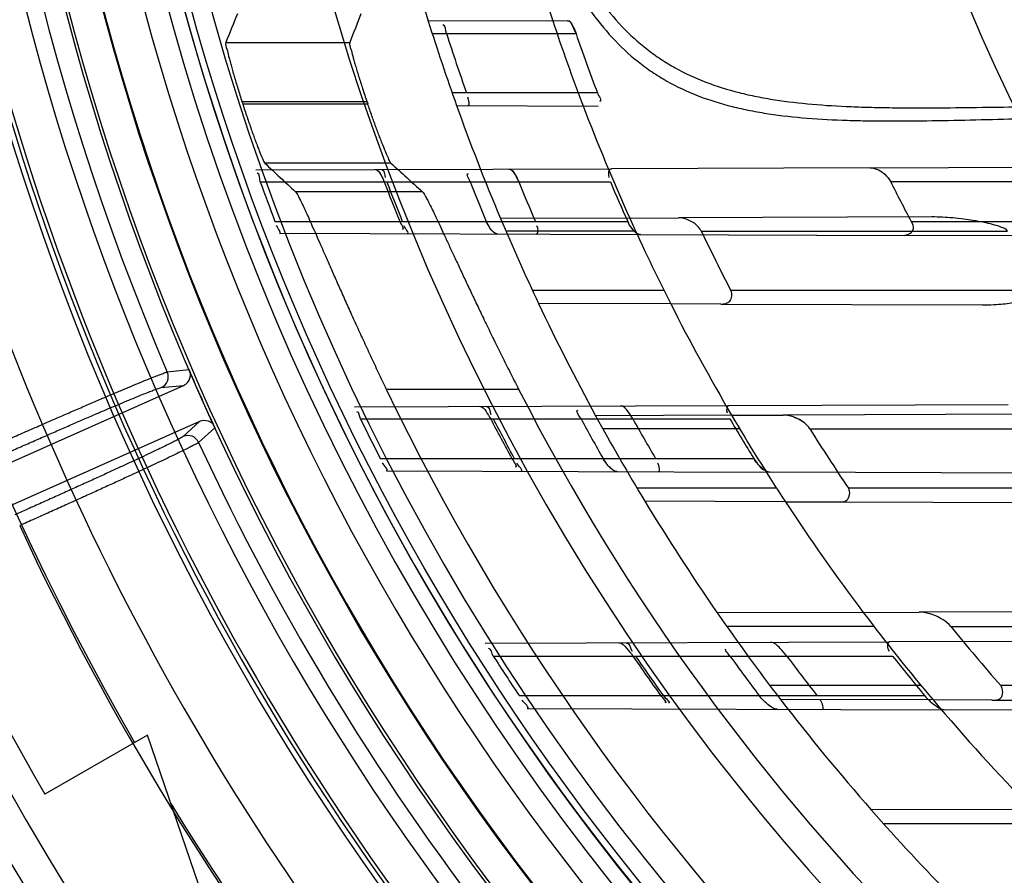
# Model space of a CAD drawing. Header units: millimetres. Extents: x 0 to 297, y 0 to 210.
# Tile 67 of 256: x 145.399 to 145.573, y 92.932 to 93.084. Entities that reach past the tile are written whole.
import ezdxf

# ---------------------------------------------------------------- set-up
doc = ezdxf.new("R2010")
doc.units = ezdxf.units.MM
doc.header["$LTSCALE"] = 16.335
doc.layers.get('0').update_dxf_attribs({"linetype": 'CONTINUOUS'})
for name, color, linetype in [('01_GLOBAL', 7, 'CONTINUOUS'), ('INTFCLR_144815', 7, 'CONTINUOUS'), ('INTFCLR_72935', 7, 'CONTINUOUS')]:
    doc.layers.add(name, color=color, linetype=linetype)

msp = doc.modelspace()

# ---------------------------------------------------------------- linework, layer by layer
at = {"color": 7, "linetype": 'Continuous'}
msp.add_circle((146.8548034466, 92.13446435), 2.66, dxfattribs=at)
at = {"color": 9, "linetype": 'Continuous'}
msp.add_arc((146.8548034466, 92.13446435), 2.6259090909, 92.9674534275, 177.0325465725, dxfattribs=at)
at = {"layer": '01_GLOBAL', "color": 7, "linetype": 'Continuous'}
msp.add_circle((146.8548034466, 92.13446435), 2.695, dxfattribs=at)
at = {"layer": 'INTFCLR_144815', "color": 9, "linetype": 'Continuous'}
for p, q in [((145.4351905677, 93.07984444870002), (145.4571412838, 93.07984444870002)), ((145.4601905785, 93.06935883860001), (145.4380549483, 93.06935883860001)), ((145.438183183, 93.06896127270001), (145.4603262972, 93.06896127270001)), ((145.464446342, 93.0584756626), (145.4420920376, 93.0584756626)), ((145.470015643, 93.05339832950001), (145.4475250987, 93.05339832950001)), ((145.4286793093, 93.02183159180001), (145.4248314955, 93.0214557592)), ((145.4237570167, 93.0187136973), (145.4276865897, 93.01909217)), ((145.4635950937, 93.0184462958), (145.487040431, 93.0184462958)), ((145.4305337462, 93.0126973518), (145.4276230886, 93.0100303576)), ((145.4303797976, 93.0089940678), (145.4332337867, 93.01160206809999))]:
    msp.add_line(p, q, dxfattribs=at)
at = {"layer": 'INTFCLR_144815', "color": 6, "linetype": 'Continuous'}
for p, q in [((145.4289258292, 93.02119250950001), (145.4286793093, 93.02183159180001)), ((145.3396989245, 92.9799175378), (145.4276865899, 93.01909216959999)), ((145.4305337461, 93.0126973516), (145.3425325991, 92.9735167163)), ((145.4329238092, 93.01221287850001), (145.4332337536, 93.01160203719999)), ((145.4213174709, 92.9571600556), (145.4031309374, 92.94666005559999)), ((145.4559151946, 92.8558915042), (145.4213174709, 92.9571600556))]:
    msp.add_line(p, q, dxfattribs=at)
for radius in [0.4466793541, 0.4256665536]:
    msp.add_circle((145.8396077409, 93.1986600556), radius, dxfattribs=at)
for centre, radius, start, end in [((145.8396077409, 93.1986600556), 0.6157754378, 313.9937911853, 154.5150993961), ((145.8396077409, 93.1986600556), 0.5947754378, 312.9543589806, 154.5144414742), ((145.8396077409, 93.1986600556), 0.5751005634, 108.7136429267, 257.7559644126), ((145.8396077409, 93.1986600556), 0.4627266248, 45.0000000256, 314.9999999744), ((145.8396077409, 93.1986600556), 0.4618985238, 44.999999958, 315.000000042), ((145.8396077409, 93.1986600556), 0.461229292, 44.99999997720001, 315.0000000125), ((145.8396077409, 93.1986600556), 0.4472794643, 47.86578076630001, 312.1342192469), ((145.8396077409, 93.1986600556), 0.4408857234, 45.72777364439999, 314.2722263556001), ((145.8396077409, 93.1986600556), 0.4268887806, 45.6663486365, 314.3336513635), ((145.8396077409, 93.1986600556), 0.504, 180, 209.9999999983), ((145.8396077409, 93.1986600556), 0.427, 190.6326298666, 247.7397281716), ((145.8396077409, 93.1986600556), 0.4218571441, 197.8487159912, 197.9054519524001), ((145.8396077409, 93.1986600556), 0.4008443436, 198.8185484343, 198.8785955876), ((145.4228993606, 93.0206311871), 0.002100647, 294.098046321, 23.1112071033), ((145.8396077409, 93.1986600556), 0.4473594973, 203.2829108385, 204.7170891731), ((145.8396077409, 93.1986600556), 0.4169682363, 205.6072723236, 244.3927276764), ((145.8396077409, 93.1986600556), 0.3959554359, 207.0737153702, 242.9262846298), ((145.4284741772, 93.0081099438), 0.002100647, 24.8892238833, 113.9019535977), ((145.8399207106, 93.1980122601), 0.54782, 204.5122890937, 218.3386713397), ((145.8396077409, 93.1986600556), 0.5947754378, 205.4855585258, 293.0456409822), ((145.8396077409, 93.1986600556), 0.6157754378, 205.4849006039, 292.0062088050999)]:
    msp.add_arc(centre, radius, start, end, dxfattribs=at)
at = {"layer": 'INTFCLR_144815', "color": 9, "linetype": 'Continuous'}
for centre, radius, start, end in [((145.8396077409, 93.1986600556), 0.5712784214, 125.9035433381, 247.5002459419), ((145.8396077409, 93.1986600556), 0.4540564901, 52.5411294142, 307.4588705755), ((145.8396077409, 93.1986600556), 0.44073522, 45.7280221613, 314.2719778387), ((145.8396077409, 93.1986600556), 0.4337362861, 45.73034182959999, 314.2696581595), ((145.8396076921, 93.1986600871), 0.5153551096, 125.9035433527, 247.5002459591), ((145.8396077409, 93.1986600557), 0.4856448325, 128.484146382, 209.9999999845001), ((145.8396077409, 93.1986600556), 0.4297215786, 128.4841463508, 246.0405071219), ((145.8396077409, 93.1986600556), 0.4510440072, 159.8664381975, 203.1335617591), ((145.839607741, 93.1986600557), 0.47504355, 198.4596803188, 225.5403197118), ((145.8396077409, 93.1986600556), 0.4510440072, 204.8664382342, 218.1335617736), ((145.8396077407, 93.19866005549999), 0.4859960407, 204.8720266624, 218.1279733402), ((145.8399207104, 93.19801226), 0.5091034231, 204.7515083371, 218.0887233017), ((145.8399207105, 93.19801226), 0.5440554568, 204.6484090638, 218.201512), ((145.8396077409, 93.1986600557), 0.5830188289, 203.8266800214, 313.0809380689), ((145.8396077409, 93.1986600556), 0.590019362, 203.8278898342, 312.5732768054), ((145.8396077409, 93.1986600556), 0.6110177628, 203.8266800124, 319.1799903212), ((145.8396077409, 93.1986600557), 0.4856448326, 211.4870912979, 246.040507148)]:
    msp.add_arc(centre, radius, start, end, dxfattribs=at)
at = {"layer": 'INTFCLR_144815', "color": 6, "linetype": 'Continuous'}
for centre, major_axis, ratio, start_param, end_param in [((145.8396077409, 92.7883947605), (0, 0.6157107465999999), 0.7456587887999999, 1.0683155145, 1.0777008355), ((145.8396077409, 92.8135768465), (0, 0.5779184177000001), 0.7456587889, 1.0820479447, 1.0919724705), ((145.8396077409, 93.8157467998), (0, 0.9261006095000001), 0.7456587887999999, -3.7549873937, -3.7453978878), ((145.8396077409, 93.7905647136), (0, 0.8883082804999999), 0.7456587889, -3.7437095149, -3.7335425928)]:
    msp.add_ellipse(centre, major_axis=major_axis, ratio=ratio, start_param=start_param, end_param=end_param, dxfattribs=at)
for points, knots in [([(145.4351905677, 93.07984444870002), (145.4350443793, 93.07947961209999), (145.4354635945, 93.07863125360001), (145.4356241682, 93.0775986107), (145.4358913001, 93.0766416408), (145.4361190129, 93.0757888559), (145.4363825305, 93.0748539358), (145.436672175, 93.0738489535), (145.4369880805, 93.0727830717), (145.43732616, 93.0716698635), (145.4376830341, 93.07052256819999), (145.4379293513, 93.0697488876), (145.4380549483, 93.06935883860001)], [0, 0, 0, 0, 0.1083767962, 0.2256673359, 0.2985305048, 0.3802482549, 0.4695846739, 0.5662031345, 0.6686933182, 0.7761135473, 0.8870082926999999, 1, 1, 1, 1]), ([(145.4571412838, 93.07984444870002), (145.4569995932, 93.0794784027), (145.4574339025, 93.0786360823), (145.4576099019, 93.07760607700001), (145.457892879, 93.0766516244), (145.4581349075, 93.0757998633), (145.4584146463, 93.0748652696), (145.4587221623, 93.0738598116), (145.45905758, 93.07279247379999), (145.4594165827, 93.0716769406), (145.4597956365, 93.0705263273), (145.4600571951, 93.0697502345), (145.4601905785, 93.06935883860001)], [0, 0, 0, 0, 0.1077339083, 0.224574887, 0.2972630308, 0.378856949, 0.4681510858, 0.564855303, 0.667495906, 0.775213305, 0.8865056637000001, 1, 1, 1, 1]), ([(145.438183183, 93.06896127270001), (145.4383083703, 93.0685738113), (145.4385601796, 93.06780310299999), (145.4389421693, 93.0666594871), (145.4393230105, 93.0655440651), (145.4396973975, 93.0644715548), (145.4400594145, 93.06345720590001), (145.4404044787, 93.06251321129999), (145.4407263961, 93.0616512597), (145.4410240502, 93.06088321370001), (145.4413434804, 93.06005407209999), (145.441709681, 93.059284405), (145.4419049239, 93.05865231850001), (145.4420920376, 93.0584756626)], [0, 0, 0, 0, 0.1090621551, 0.2171675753, 0.3229458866, 0.4247539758, 0.5214335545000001, 0.6114092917, 0.6939831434, 0.7677976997, 0.8322738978, 0.9310752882, 1, 1, 1, 1]), ([(145.464446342, 93.0584756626), (145.4642635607, 93.0586441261), (145.4640619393, 93.0592423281), (145.4635875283, 93.0602057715), (145.4631696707, 93.0612677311), (145.4627612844, 93.0622875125), (145.4624183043, 93.06317095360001), (145.462072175, 93.06408357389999), (145.4617383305, 93.0649831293), (145.461404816, 93.06589352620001), (145.4610535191, 93.0668725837), (145.4606883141, 93.06791044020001), (145.4604426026, 93.06862115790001), (145.4603262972, 93.06896127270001)], [0, 0, 0, 0, 0.0661323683, 0.1594392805, 0.2899398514, 0.3679395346, 0.4520198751, 0.5419855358, 0.6276363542, 0.7072865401, 0.7999357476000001, 0.9043691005, 1, 1, 1, 1]), ([(145.4475250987, 93.05339832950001), (145.4477285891, 93.05321009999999), (145.4479652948, 93.0527237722), (145.4483636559, 93.0519881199), (145.4487758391, 93.05112512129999), (145.4492694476, 93.05006919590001), (145.4498363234, 93.0488179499), (145.4504792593, 93.04737717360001), (145.4511973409, 93.04575097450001), (145.4519895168, 93.0439482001), (145.4528566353, 93.0419722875), (145.4537952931, 93.039838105), (145.4548064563, 93.03754941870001), (145.4558863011, 93.0351218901), (145.4570335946, 93.0325647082), (145.4582445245, 93.0298926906), (145.4595124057, 93.0271262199), (145.4608327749, 93.02427980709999), (145.462196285, 93.0213778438), (145.4631250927, 93.019426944), (145.4635950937, 93.0184462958)], [0, 0, 0, 0, 0.021609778, 0.0408396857, 0.0657121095, 0.0959719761, 0.1317760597, 0.1727746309, 0.218975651, 0.2703579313, 0.326286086, 0.3871934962, 0.4521156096, 0.521345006, 0.5943173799, 0.6706125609, 0.7500421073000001, 0.8315558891, 0.9152237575, 1, 1, 1, 1]), ([(145.470015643, 93.05339832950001), (145.470222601, 93.0532117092), (145.4704698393, 93.05272881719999), (145.4708835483, 93.05199758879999), (145.4713137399, 93.05114041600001), (145.4718294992, 93.050091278), (145.4724231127, 93.0488476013), (145.4730974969, 93.0474148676), (145.4738523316, 93.04579596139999), (145.4746861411, 93.04400067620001), (145.4756005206, 93.0420310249), (145.4765920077, 93.0399017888), (145.4776622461, 93.0376156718), (145.4788076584, 93.03518751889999), (145.4800266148, 93.03262759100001), (145.4813160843, 93.02994886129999), (145.4826684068, 93.0271732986), (145.4840798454, 93.0243136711), (145.4855399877, 93.0213956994), (145.4865360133, 93.01943313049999), (145.487040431, 93.0184462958)], [0, 0, 0, 0, 0.0214966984, 0.0405828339, 0.065279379, 0.09529254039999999, 0.1308285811, 0.1715592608, 0.217451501, 0.2686150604, 0.3242550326, 0.3849632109, 0.4497974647, 0.5189726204, 0.5920632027, 0.6685125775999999, 0.7483022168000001, 0.830228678, 0.9145080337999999, 1, 1, 1, 1]), ([(145.3926712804, 93.00776754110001), (145.3935772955, 93.0081699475), (145.3953889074, 93.008972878), (145.3980960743, 93.0101681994), (145.4007701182, 93.0113444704), (145.4033786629, 93.01248749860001), (145.4058985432, 93.01358668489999), (145.4083154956, 93.0146360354), (145.4106211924, 93.0156322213), (145.4128018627, 93.0165693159), (145.4148368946, 93.0174383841), (145.4167109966, 93.0182326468), (145.4184122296, 93.0189475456), (145.4199336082, 93.0195798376), (145.4212625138, 93.0201257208), (145.4223878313, 93.02057639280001), (145.423301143, 93.0209402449), (145.4240895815, 93.02121913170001), (145.4245698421, 93.02142558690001), (145.4248314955, 93.0214557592)], [0, 0, 0, 0, 0.0850728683, 0.170047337, 0.2539515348, 0.3357640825, 0.4144451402, 0.4898706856, 0.5618777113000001, 0.6299846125, 0.6935502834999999, 0.7517701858, 0.8046568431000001, 0.8519046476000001, 0.8931578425, 0.9279251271, 0.9559751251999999, 0.9773975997, 1, 1, 1, 1]), ([(145.4276865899, 93.01909216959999), (145.4279827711, 93.019224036), (145.4286896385, 93.0197515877), (145.428971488, 93.02066768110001), (145.4289258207, 93.0211925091)], [0, 0, 0, 0, 0.3809657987, 1, 1, 1, 1]), ([(145.4329238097, 93.0122128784), (145.4327030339, 93.01244940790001), (145.4319734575, 93.0129452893), (145.4310156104, 93.01291189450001), (145.4305337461, 93.0126973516)], [0, 0, 0, 0, 0.3801960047, 1, 1, 1, 1]), ([(145.4303798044, 93.0089940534), (145.4301735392, 93.00881189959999), (145.4296725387, 93.008583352), (145.4288951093, 93.00816166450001), (145.4279649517, 93.00770416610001), (145.4268316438, 93.0071485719), (145.4254979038, 93.0065089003), (145.423972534, 93.0057847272), (145.4222632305, 93.0049812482), (145.4203890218, 93.00410709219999), (145.4183660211, 93.0031701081), (145.4162076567, 93.00217612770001), (145.4139224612, 93.0011290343), (145.411531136, 93.0000383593), (145.4090578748, 92.99891540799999), (145.4065297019, 92.9977723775), (145.4039567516, 92.9966133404), (145.4013393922, 92.99543847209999), (145.3995780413, 92.9946507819), (145.3986880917, 92.9942535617)], [0, 0, 0, 0, 0.0236146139, 0.0463538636, 0.0762315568, 0.112430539, 0.154715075, 0.2031505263, 0.2573373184, 0.3167930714, 0.3806188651, 0.4486563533, 0.5207089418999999, 0.5963276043, 0.674203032, 0.7538026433, 0.8344246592, 0.9163675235, 1, 1, 1, 1])]:
    msp.add_open_spline(points, degree=3, knots=knots, dxfattribs=at)
at = {"layer": 'INTFCLR_144815', "color": 9, "linetype": 'Continuous'}
for points, knots in [([(145.3935252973, 93.00584938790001), (145.3943691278, 93.0062250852), (145.396051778, 93.00697277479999), (145.3985631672, 93.0080842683), (145.4010413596, 93.0091765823), (145.4034678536, 93.01024159), (145.4058245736, 93.0112713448), (145.4080946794, 93.0122584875), (145.4102625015, 93.01319622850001), (145.4123130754, 93.01407808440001), (145.4142317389, 93.0148977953), (145.4160046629, 93.0156493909), (145.4176190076, 93.01632763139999), (145.4190636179, 93.01692739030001), (145.4203282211, 93.0174458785), (145.4214042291, 93.01787549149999), (145.4222824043, 93.0182244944), (145.4230421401, 93.01849028), (145.4235053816, 93.01868947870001), (145.4237570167, 93.0187136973)], [0, 0, 0, 0, 0.0843226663, 0.168089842, 0.250712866, 0.3315559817, 0.4099994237, 0.4854968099, 0.5575372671, 0.6256197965, 0.6892684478, 0.7480054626, 0.8014118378, 0.8491164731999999, 0.8908026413, 0.9261630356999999, 0.9549373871, 0.976922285, 1, 1, 1, 1]), ([(145.4276230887, 93.0100303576), (145.4274363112, 93.0098591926), (145.4269773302, 93.00964788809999), (145.4262703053, 93.00926054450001), (145.4254225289, 93.0088411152), (145.4243827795, 93.0083287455), (145.4231508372, 93.00773571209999), (145.4217379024, 93.0070632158), (145.4201529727, 93.00631705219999), (145.4184075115, 93.0055021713), (145.4165141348, 93.0046246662), (145.4144864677, 93.0036907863), (145.4123386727, 93.00270710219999), (145.4100853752, 93.00168030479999), (145.4077425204, 93.0006176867), (145.4053277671, 92.999527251), (145.4028596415, 92.99841734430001), (145.4003561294, 92.9972960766), (145.398676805, 92.99654692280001), (145.3978340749, 92.996171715)], [0, 0, 0, 0, 0.0231275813, 0.0451535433, 0.0739556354, 0.1093267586, 0.151023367, 0.1987508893, 0.2521830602, 0.3109402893, 0.3746024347, 0.4426883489, 0.5147332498, 0.5902585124, 0.6687402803, 0.7495811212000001, 0.8321331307, 0.9157872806, 1, 1, 1, 1])]:
    msp.add_open_spline(points, degree=3, knots=knots, dxfattribs=at)
at = {"layer": 'INTFCLR_72935', "color": 9, "linetype": 'Continuous'}
for p, q in [((145.4957277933, 93.0837096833), (145.4710574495, 93.0836235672)), ((145.4717556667, 93.08141005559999), (145.4972197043, 93.08141005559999)), ((145.5010016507, 93.0709100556), (145.4752690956, 93.0709100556)), ((145.4760590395, 93.0686790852), (145.5011566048, 93.06859147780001)), ((145.4405215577, 93.05726697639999), (145.5034839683, 93.0574867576)), ((145.5493309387, 93.0576467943), (145.5808625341, 93.0577568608)), ((145.4413043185, 93.0551600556), (145.5032982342, 93.0551600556)), ((145.585104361, 93.0551600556), (145.552943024, 93.0551600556)), ((145.5067196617, 93.0487480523), (145.4838477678, 93.048668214)), ((145.5602588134, 93.04893494), (145.5153685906, 93.04877824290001)), ((145.4438963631, 93.0481600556), (145.5063665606, 93.0481600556)), ((145.5565677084, 93.0481600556), (145.5891959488, 93.0481600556)), ((145.4446792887, 93.0460386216), (145.5086279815, 93.04581539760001)), ((145.5077824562, 93.04641005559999), (145.4848082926, 93.04641005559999)), ((145.5194085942, 93.04641005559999), (145.5736549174, 93.04641005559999)), ((145.5879002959, 93.04553868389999), (145.5554706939, 93.0456518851)), ((145.5128042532, 93.0359100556), (145.4895004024, 93.0359100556)), ((145.5801102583, 93.0359100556), (145.5246395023, 93.0359100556)), ((145.5139919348, 93.03354667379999), (145.4905701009, 93.0336284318)), ((145.5228698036, 93.0335156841), (145.5691870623, 93.03335400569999)), ((145.4579651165, 93.01532786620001), (145.5243565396, 93.0155596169)), ((145.524776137, 93.0138110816), (145.5006940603, 93.0137270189)), ((145.5820070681, 93.014010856), (145.5339310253, 93.0138430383)), ((145.4590466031, 93.0131600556), (145.5244713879, 93.0131600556)), ((145.5261982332, 93.0114100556), (145.5019686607, 93.0114100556)), ((145.5386262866, 93.0114100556), (145.5976807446, 93.0114100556)), ((145.4625392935, 93.00616005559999), (145.5286899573, 93.00616005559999)), ((145.4636309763, 93.0039724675), (145.5315274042, 93.0037354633)), ((145.5327152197, 93.00091005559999), (145.5080091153, 93.00091005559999)), ((145.6064432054, 93.00091005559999), (145.545451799, 93.00091005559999)), ((145.5342974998, 92.9984757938), (145.5094203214, 92.9985626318)), ((145.5437892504, 92.9984426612), (145.5940550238, 92.9982671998)), ((145.5480768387, 92.9788924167), (145.5222353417, 92.9788022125)), ((145.6110204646, 92.97911213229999), (145.5579821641, 92.97892699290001)), ((145.5499648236, 92.9764100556), (145.5239059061, 92.9764100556)), ((145.5635905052, 92.9764100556), (145.6304827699, 92.9764100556)), ((145.4811058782, 92.973408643), (145.5527567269, 92.9736587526)), ((145.482564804, 92.9711600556), (145.5532536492, 92.9711600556)), ((145.5583329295, 92.96591005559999), (145.531565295, 92.96591005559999)), ((145.6426956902, 92.96591005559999), (145.5724326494, 92.96591005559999)), ((145.4871230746, 92.96416005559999), (145.5589454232, 92.96416005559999)), ((145.5604420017, 92.9633845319), (145.5334174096, 92.9634788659)), ((145.5708627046, 92.96334815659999), (145.6275024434, 92.9631504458)), ((145.4886098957, 92.9618852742), (145.562616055, 92.961626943)), ((145.5780073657, 92.9439968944), (145.5495065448, 92.9438974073)), ((145.5805507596, 92.94141005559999), (145.5517099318, 92.94141005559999))]:
    msp.add_line(p, q, dxfattribs=at)
at = {"layer": 'INTFCLR_72935', "color": 7, "linetype": 'Continuous'}
for p, q in [((145.4968586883, 93.0822967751), (145.4972197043, 93.08141005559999)), ((145.462875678, 93.0560021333), (145.4632546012, 93.0551600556)), ((145.4870777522, 93.0551600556), (145.4866574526, 93.0560348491)), ((145.5026025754, 93.0052580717), (145.5019968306, 93.00616005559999)), ((145.5286899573, 93.00616005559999), (145.5293764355, 93.0052191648)), ((145.5312899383, 92.9624761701), (145.5301597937, 92.9635336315))]:
    msp.add_line(p, q, dxfattribs=at)
at = {"layer": 'INTFCLR_72935', "color": 6, "linetype": 'Continuous'}
for p, q in [((145.5493309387, 93.0576467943), (145.5034839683, 93.0574867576)), ((145.5067196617, 93.0487480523), (145.5153685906, 93.04877824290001)), ((145.5086279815, 93.04581539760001), (145.5554706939, 93.0456518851)), ((145.5228698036, 93.0335156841), (145.5139919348, 93.03354667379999)), ((145.5243565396, 93.0155596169), (145.5737455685, 93.0157320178)), ((145.524776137, 93.0138110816), (145.5339310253, 93.0138430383)), ((145.582546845, 93.0035573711), (145.5315274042, 93.0037354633)), ((145.5342974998, 92.9984757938), (145.5437892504, 92.9984426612)), ((145.5480768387, 92.9788924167), (145.5579821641, 92.97892699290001)), ((145.6080766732, 92.97385185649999), (145.5527567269, 92.9736587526)), ((145.5708627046, 92.96334815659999), (145.5604420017, 92.9633845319)), ((145.4886098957, 92.9618852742), (145.4885794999, 92.9618853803)), ((145.6208286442, 92.9614237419), (145.562616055, 92.961626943))]:
    msp.add_line(p, q, dxfattribs=at)
at = {"layer": 'INTFCLR_72935', "color": 7, "linetype": 'Continuous'}
for points in [[(145.4833534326, 93.04590362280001), (145.4833058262, 93.04590587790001), (145.4832565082, 93.0459123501), (145.4832054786, 93.04592308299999), (145.4831527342, 93.04593808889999), (145.4830982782, 93.0459574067), (145.4830421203, 93.0459811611), (145.4829842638, 93.04600945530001), (145.4829247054, 93.0460423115), (145.4828634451, 93.04607977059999)], [(145.5080798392, 93.04599865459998), (145.5081474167, 93.04596023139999), (145.5082135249, 93.0459262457), (145.5082781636, 93.04589674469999), (145.5083415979, 93.04587170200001), (145.5084035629, 93.0458512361), (145.5084632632, 93.0458354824), (145.5085204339, 93.0458243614), (145.50857534, 93.04581770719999), (145.5086279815, 93.04581539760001)], [(145.5351516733, 93.01368133), (145.5350047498, 93.01371637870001), (145.5348602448, 93.01374708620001), (145.5347181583, 93.0137734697), (145.5345779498, 93.0137956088), (145.5344401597, 93.01381346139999), (145.53430641, 93.0138269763), (145.5341772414, 93.01383628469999), (145.5340521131, 93.013841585), (145.5339310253, 93.0138430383)]]:
    msp.add_lwpolyline(points, dxfattribs=at)
at = {"layer": 'INTFCLR_72935', "color": 6, "linetype": 'Continuous'}
for centre, radius, start, end in [((145.8396077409, 93.1986600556), 0.4224162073, 90, 270.0000000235), ((145.8396077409, 93.1986600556), 0.4014439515, 90, 270.0000000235), ((145.8396077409, 93.1986600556), 0.3860864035, 197.3348347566, 199.6736901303), ((145.8396077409, 93.1986600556), 0.3650864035, 198.3537618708, 200.8695998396), ((145.839274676, 93.1986536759), 0.3833642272, 197.8080018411, 199.4641736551), ((145.8391924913, 93.1986525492), 0.361512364, 198.9238469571, 200.6927092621), ((145.8395767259, 93.1986572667), 0.4233348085, 199.8140486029, 200.8243355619), ((145.8391439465, 93.19865691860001), 0.4023482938, 200.8945030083, 201.9653763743), ((145.8395761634, 93.1986569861), 0.4023302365, 200.8954949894, 201.966423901), ((145.8401865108, 93.19865672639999), 0.3891364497, 201.6389598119, 202.7521298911), ((145.8391431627, 93.1986564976), 0.380185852, 202.1750527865, 203.3189759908), ((145.8401856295, 93.1986562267), 0.3661751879, 203.0714336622, 204.2673544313), ((145.8386318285, 93.1986547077), 0.3197011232, 206.6692838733, 208.08204678), ((145.8396077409, 93.1986600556), 0.3860864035, 202.8607581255, 205.3056735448), ((145.8396077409, 93.1986600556), 0.3650864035, 204.2438267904, 206.8886711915), ((145.8381448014, 93.19864563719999), 0.3532257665, 205.5301902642, 207.4331035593), ((145.8396077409, 93.1986600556), 0.3860864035, 208.6197133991, 211.2163513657), ((145.8396077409, 93.1986600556), 0.3650864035, 210.4187297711, 213.251850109), ((145.8395758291, 93.1986559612), 0.4233334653, 205.9877624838, 207.0465723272), ((145.8391429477, 93.1986553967), 0.4023467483, 207.4538193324, 208.5830080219), ((145.8395751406, 93.1986554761), 0.402328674, 207.4551693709, 208.5844232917), ((145.8401853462, 93.198655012), 0.3891346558, 208.4691677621, 209.6482828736), ((145.8391421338, 93.1986547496), 0.3801841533, 209.2031391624, 210.418990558), ((145.8401843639, 93.1986541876), 0.3661731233, 210.4359570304, 211.7148125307), ((145.8381365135, 93.1986378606), 0.3532147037, 212.0100481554, 214.0416178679), ((145.8396077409, 93.1986600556), 0.3860864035, 214.7120513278, 217.5274422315), ((145.8396077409, 93.1986600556), 0.3650864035, 217.0104463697, 220.1235459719), ((145.8381266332, 93.1986263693), 0.3531999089, 218.987562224, 221.2145019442), ((145.8395748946, 93.1986542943), 0.4233318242, 212.5061328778, 213.6367290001), ((145.8391416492, 93.19865322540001), 0.4023445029, 214.4313826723, 215.6489121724), ((145.8395739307, 93.19865339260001), 0.4023265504, 214.4331641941, 215.6507751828), ((145.8401840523, 93.1986526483), 0.3891322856, 215.7758000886, 217.0566093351), ((145.8391406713, 93.19865211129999), 0.3801814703, 216.7537861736, 218.0820862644), ((145.8401828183, 93.1986511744), 0.3661701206, 218.409057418, 219.8207919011), ((145.8396077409, 93.1986600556), 0.3860864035, 221.2891321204, 224.4326480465)]:
    msp.add_arc(centre, radius, start, end, dxfattribs=at)
at = {"layer": 'INTFCLR_72935', "color": 9, "linetype": 'Continuous'}
for radius, start, end in [(0.3860864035, 194.2357984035, 197.3348347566), (0.3650864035, 195.0858372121, 198.3537618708), (0.2950858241, 202.4933176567, 269.9999999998), (0.3860864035, 199.6736901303, 202.8607581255), (0.3650864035, 200.8695998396, 204.2438267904), (0.3860864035, 205.3056735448, 208.6197133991), (0.3650864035, 206.8886711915, 210.4187297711), (0.3860864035, 211.2163513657, 214.7120513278), (0.3650864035, 213.251850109, 217.0104463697), (0.3860864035, 217.5274422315, 221.2891321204), (0.3650864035, 220.1235459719, 224.2301428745)]:
    msp.add_arc((145.8396077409, 93.1986600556), radius, start, end, dxfattribs=at)
at = {"layer": 'INTFCLR_72935', "color": 6, "linetype": 'Continuous'}
for points, knots in [([(145.8396077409, 92.9378477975), (145.834407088, 92.93763440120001), (145.8239902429, 92.93751971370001), (145.808386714, 92.9382815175), (145.7928285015, 92.93998039), (145.7773228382, 92.9426227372), (145.761960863, 92.94620860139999), (145.7470751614, 92.9506487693), (145.7325170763, 92.95594312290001), (145.7182922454, 92.96208686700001), (145.704230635, 92.96919520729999), (145.690626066, 92.9771382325), (145.6775336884, 92.9858820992), (145.6649968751, 92.99539477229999), (145.653061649, 93.0056408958), (145.6417667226, 93.01658562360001), (145.6311557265, 93.0281846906), (145.6212646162, 93.0403983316), (145.6121346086, 93.05317223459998), (145.6037919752, 93.0664650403), (145.596263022, 93.0802340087), (145.5895763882, 93.0944263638), (145.5837584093, 93.1089818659), (145.5788258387, 93.123852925), (145.5747929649, 93.1389937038), (145.5716739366, 93.1543522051), (145.5694810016, 93.1698700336), (145.5682225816, 93.1854844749), (145.5679021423, 93.2011301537), (145.5685180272, 93.2167517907), (145.5700653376, 93.2322979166), (145.5725382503, 93.247722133), (145.5759280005, 93.2629710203), (145.5802229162, 93.2779909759), (145.58540645, 93.29272403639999), (145.5914576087, 93.30711236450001), (145.5983513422, 93.32110238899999), (145.6060640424, 93.3346509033), (145.6145645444, 93.3477051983), (145.6238211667, 93.3602200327), (145.633798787, 93.3721527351), (145.644470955, 93.3834724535), (145.6557913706, 93.3941293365), (145.6677258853, 93.4040936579), (145.6802256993, 93.4133258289), (145.6932490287, 93.42179461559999), (145.7067436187, 93.42946861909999), (145.7206478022, 93.4363163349), (145.7346275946, 93.4421979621), (145.7482413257, 93.4470253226), (145.7608833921, 93.4507615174), (145.7723287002, 93.4535547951), (145.7825232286, 93.4555919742), (145.792205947, 93.4571526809), (145.8022144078, 93.4583914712), (145.8133420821, 93.4593147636), (145.8259498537, 93.45978922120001), (145.8348566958, 93.4596672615), (145.8396077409, 93.45947231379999)], [0, 0, 0, 0, 0.0185657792, 0.0371317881, 0.0556907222, 0.0743562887, 0.09320238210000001, 0.1119235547, 0.1297297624, 0.1484268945, 0.1671582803, 0.1858963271, 0.2045840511, 0.2232805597, 0.2419956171, 0.2606571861, 0.279345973, 0.2980347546, 0.3166822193, 0.3353169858, 0.3539795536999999, 0.37262367, 0.3912431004, 0.4098577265, 0.4284753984, 0.447098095, 0.4657246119, 0.4843422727, 0.5029402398, 0.5215093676, 0.5400730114, 0.5586323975, 0.5771953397, 0.5957586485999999, 0.6143210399, 0.632871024, 0.6514010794, 0.6699183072, 0.6884459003, 0.706933, 0.7254083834, 0.7438943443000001, 0.7623915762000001, 0.7808313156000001, 0.7993174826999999, 0.8177867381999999, 0.836209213, 0.8546573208, 0.8730372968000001, 0.8902751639, 0.9061519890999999, 0.920037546, 0.9322836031, 0.9432240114, 0.9550134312, 0.9682465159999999, 0.9830392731, 1, 1, 1, 1]), ([(145.5493309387, 93.0576467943), (145.5498310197, 93.05764854), (145.5507836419, 93.0573470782), (145.5520309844, 93.0564750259), (145.5526910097, 93.05566179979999), (145.552943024, 93.0551600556)], [0, 0, 0, 0, 0.3295198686, 0.6300253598, 1, 1, 1, 1]), ([(145.5194085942, 93.04641005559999), (145.5191618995, 93.04692654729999), (145.5180234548, 93.0481325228), (145.5164054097, 93.04878186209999), (145.5153685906, 93.04877824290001)], [0, 0, 0, 0, 0.3556921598, 1, 1, 1, 1]), ([(145.5565677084, 93.0481600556), (145.5567892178, 93.04774489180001), (145.5572960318, 93.0466091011), (145.5560805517, 93.0456497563), (145.5554706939, 93.0456518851)], [0, 0, 0, 0, 0.4355341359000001, 1, 1, 1, 1]), ([(145.5228698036, 93.0335156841), (145.5234211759, 93.03351375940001), (145.5248153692, 93.033741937), (145.524930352, 93.0353497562), (145.5246395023, 93.0359100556)], [0, 0, 0, 0, 0.46621372, 1, 1, 1, 1]), ([(145.4801390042, 93.01540526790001), (145.4806302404, 93.0154069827), (145.4813360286, 93.0143801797), (145.4818691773, 93.0136185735), (145.4821073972, 93.0131600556)], [0, 0, 0, 0, 0.487365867, 1, 1, 1, 1]), ([(145.5072811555, 93.0131600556), (145.5070320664, 93.01360569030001), (145.5064336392, 93.01441687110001), (145.5056533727, 93.0154943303), (145.5050825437, 93.01549233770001)], [0, 0, 0, 0, 0.4721148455, 1, 1, 1, 1]), ([(145.5437892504, 92.9984426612), (145.5442548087, 92.9984410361), (145.5456317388, 92.9984795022), (145.5458600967, 93.0003056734), (145.545451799, 93.00091005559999)], [0, 0, 0, 0, 0.3896123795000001, 1, 1, 1, 1]), ([(145.5635905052, 92.9764100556), (145.563214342, 92.9768747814), (145.5623451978, 92.97756237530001), (145.5609612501, 92.9782800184), (145.559537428, 92.9787668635), (145.5585237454, 92.9789288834), (145.5579821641, 92.97892699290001)], [0, 0, 0, 0, 0.2849230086, 0.5169210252, 0.741907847, 1, 1, 1, 1]), ([(145.5047956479, 92.97349133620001), (145.505348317, 92.97349326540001), (145.5062307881, 92.9724548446), (145.5069493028, 92.97165168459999), (145.5072863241, 92.9711600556)], [0, 0, 0, 0, 0.4811168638, 1, 1, 1, 1]), ([(145.5345338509, 92.9711600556), (145.5341743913, 92.97164136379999), (145.5333542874, 92.97249757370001), (145.5323643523, 92.97358756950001), (145.5317134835, 92.9735852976)], [0, 0, 0, 0, 0.4799658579, 1, 1, 1, 1]), ([(145.5708627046, 92.96334815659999), (145.5713717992, 92.96334637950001), (145.5729014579, 92.96329764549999), (145.572929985, 92.96534224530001), (145.5724326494, 92.96591005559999)], [0, 0, 0, 0, 0.4027938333, 1, 1, 1, 1]), ([(145.5589454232, 92.96416005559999), (145.559253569, 92.9637904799), (145.559936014, 92.9630842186), (145.5611167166, 92.962180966), (145.5620775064, 92.96162882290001), (145.562616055, 92.961626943)], [0, 0, 0, 0, 0.3185862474, 0.6434327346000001, 1, 1, 1, 1])]:
    msp.add_open_spline(points, degree=3, knots=knots, dxfattribs=at)
at = {"layer": 'INTFCLR_72935', "color": 9, "linetype": 'Continuous'}
for points, knots in [([(145.4881490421, 93.11228262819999), (145.4884727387, 93.11103690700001), (145.4889891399, 93.10917883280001), (145.4897403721, 93.1067254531), (145.4909034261, 93.103155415), (145.4928353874, 93.0980117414), (145.4951677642, 93.0930947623), (145.4968885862, 93.0900079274), (145.4980534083, 93.0880459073), (145.5001573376, 93.0848258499), (145.503489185, 93.0806354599), (145.5069568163, 93.0773897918), (145.5094185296, 93.07550849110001), (145.5110952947, 93.0743299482), (145.5141404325, 93.0724470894), (145.5188411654, 93.07024969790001), (145.5238595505, 93.06869322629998), (145.5280658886, 93.0677604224), (145.5324813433, 93.0669996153), (145.5382132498, 93.0663773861), (145.5440846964, 93.06607664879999), (145.5483063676, 93.065979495), (145.5507849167, 93.0659504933), (145.5545780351, 93.0659305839), (145.5603233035, 93.0659834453), (145.568047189, 93.0661476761), (145.5732304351, 93.06628741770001), (145.5758390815, 93.0663646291)], [0, 0, 0, 0, 0.0346303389, 0.0518748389, 0.0690326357, 0.1356519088, 0.1995632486, 0.2152130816, 0.2307309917, 0.260947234, 0.3186571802, 0.3743253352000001, 0.3881736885, 0.4020055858, 0.4294548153, 0.4844094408, 0.5410776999, 0.5704578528, 0.6002987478, 0.6615883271, 0.7254439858, 0.758432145, 0.7752027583, 0.7921356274, 0.8604902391, 0.9297812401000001, 1, 1, 1, 1]), ([(145.4900593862, 93.1128411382), (145.4903807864, 93.1116539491), (145.4908934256, 93.1098834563), (145.4916378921, 93.10754637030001), (145.4927902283, 93.10414223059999), (145.4947027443, 93.09923557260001), (145.4970019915, 93.094550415), (145.4986948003, 93.0916084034), (145.4998419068, 93.0897353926), (145.5019146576, 93.0866575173), (145.5051914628, 93.0826501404), (145.5085860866, 93.07954766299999), (145.5109935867, 93.07774512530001), (145.5126354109, 93.0766126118), (145.5156171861, 93.0748004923), (145.5202112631, 93.0726780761), (145.5251091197, 93.0711611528), (145.5292136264, 93.0702398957), (145.5335210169, 93.0694811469), (145.5391101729, 93.068840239), (145.5448357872, 93.06850274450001), (145.5489522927, 93.0683713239), (145.5513687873, 93.0683204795), (145.5550668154, 93.0682660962), (145.5606688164, 93.0682606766), (145.5682017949, 93.0683382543), (145.5732575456, 93.0684179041), (145.5758024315, 93.0684623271)], [0, 0, 0, 0, 0.0341090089, 0.0511034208, 0.0680193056, 0.1337743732, 0.1969988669, 0.2125086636, 0.2278973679, 0.2579014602, 0.3153683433, 0.3710157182, 0.3848909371, 0.3987621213, 0.4263153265, 0.4815667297, 0.5385927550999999, 0.5681665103, 0.5981936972, 0.6598473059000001, 0.7240507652, 0.7572078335, 0.7740636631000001, 0.7910806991, 0.8597742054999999, 0.9294129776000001, 1, 1, 1, 1])]:
    msp.add_open_spline(points, degree=3, knots=knots, dxfattribs=at)
at = {"layer": 'INTFCLR_72935', "color": 7, "linetype": 'Continuous'}
for points, knots in [([(145.4972197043, 93.08141005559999), (145.4970695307, 93.0818482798), (145.4966922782, 93.08258044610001), (145.496190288, 93.08371780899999), (145.4957277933, 93.0837096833)], [0, 0, 0, 0, 0.5003646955, 1, 1, 1, 1]), ([(145.461680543, 93.0573408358), (145.4621385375, 93.0573426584), (145.4627020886, 93.05630839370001), (145.4630936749, 93.0555823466), (145.4632546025, 93.055160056)], [0, 0, 0, 0, 0.5033427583, 1, 1, 1, 1]), ([(145.4853342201, 93.05742340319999), (145.485825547, 93.0574254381), (145.4864619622, 93.0563705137), (145.4868984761, 93.0556007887), (145.4870777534, 93.05516005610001)], [0, 0, 0, 0, 0.5080295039, 1, 1, 1, 1]), ([(145.5736549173, 93.0464100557), (145.5734059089, 93.0468092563), (145.5723823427, 93.0471944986), (145.5709915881, 93.0476291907), (145.5693232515, 93.0480004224), (145.5676301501, 93.04830531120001), (145.5657855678, 93.0485705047), (145.5633719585, 93.04883757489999), (145.5614893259, 93.048932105), (145.5602588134, 93.0489349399)], [0, 0, 0, 0, 0.1024224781, 0.2149892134, 0.3267618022, 0.4713465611, 0.5903657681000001, 0.732128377, 1, 1, 1, 1]), ([(145.4833534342, 93.04590362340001), (145.482797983, 93.04590527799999), (145.4820033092, 93.04687984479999), (145.4815133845, 93.04772108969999), (145.4813300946, 93.0481600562)], [0, 0, 0, 0, 0.5386740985, 1, 1, 1, 1]), ([(145.508627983, 93.0458153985), (145.5080224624, 93.0458171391), (145.5071312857, 93.046805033), (145.5065724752, 93.04770103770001), (145.5063665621, 93.04816005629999)], [0, 0, 0, 0, 0.5461993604, 1, 1, 1, 1]), ([(145.5691870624, 93.03335400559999), (145.569853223, 93.0333533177), (145.5710791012, 93.0333842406), (145.5727686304, 93.03351313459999), (145.5743656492, 93.03370181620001), (145.575945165, 93.03394283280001), (145.5776237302, 93.0343375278), (145.5789172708, 93.0346363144), (145.5803796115, 93.0354768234), (145.5801102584, 93.0359100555)], [0, 0, 0, 0, 0.1729558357, 0.3180891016, 0.440145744, 0.5892213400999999, 0.7379937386, 0.867552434, 1, 1, 1, 1]), ([(145.5386264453, 93.0114092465), (145.5383791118, 93.01180648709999), (145.537591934, 93.0125994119), (145.5360039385, 93.0134994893), (145.5346566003, 93.0138448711), (145.5339320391, 93.0138419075)], [0, 0, 0, 0, 0.2576653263, 0.6010317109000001, 1, 1, 1, 1]), ([(145.5386262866, 93.0114100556), (145.5383787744, 93.01180673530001), (145.5373706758, 93.01282213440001), (145.5360606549, 93.01345342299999), (145.5351516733, 93.01368133)], [0, 0, 0, 0, 0.3328616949, 1, 1, 1, 1]), ([(145.5045065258, 93.00382978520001), (145.5040525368, 93.0038309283), (145.5030417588, 93.00465731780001), (145.5023471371, 93.0055424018), (145.5019968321, 93.00616005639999)], [0, 0, 0, 0, 0.3900032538, 1, 1, 1, 1]), ([(145.5315274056, 93.0037354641), (145.5310252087, 93.0037363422), (145.5298960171, 93.0045692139), (145.5290902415, 93.0055071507), (145.5286899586, 93.0061600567)], [0, 0, 0, 0, 0.39604284, 1, 1, 1, 1]), ([(145.5328240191, 92.9617309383), (145.5323095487, 92.9617320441), (145.5310879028, 92.9625620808), (145.5301460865, 92.9634887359), (145.5296407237, 92.9641600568)], [0, 0, 0, 0, 0.3797546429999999, 1, 1, 1, 1])]:
    msp.add_open_spline(points, degree=3, knots=knots, dxfattribs=at)
for points in [[(145.4957277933, 93.0837096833), (145.4963310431, 93.0837117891), (145.4965938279, 93.0828387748), (145.4968586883, 93.0822967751)], [(145.4616805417, 93.05734083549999), (145.4622787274, 93.0573429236), (145.4625930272, 93.0565293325), (145.462875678, 93.0560021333)], [(145.4866574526, 93.0560348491), (145.4864038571, 93.05648030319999), (145.4862305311, 93.0572540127), (145.4857179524, 93.0572522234)], [(145.4828634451, 93.04607977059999), (145.4824004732, 93.0463718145), (145.4819829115, 93.04680039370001), (145.4817694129, 93.0473044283)], [(145.5063665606, 93.0481600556), (145.5065643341, 93.04772474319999), (145.5066890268, 93.0471695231), (145.5071019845, 93.0469285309)], [(145.5045065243, 93.00382978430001), (145.503900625, 93.0038318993), (145.503358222, 93.0043430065), (145.5029796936, 93.0048161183)], [(145.5293764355, 93.0052191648), (145.5297210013, 93.0048208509), (145.5300064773, 93.0041446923), (145.5305331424, 93.00414285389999)], [(145.5328240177, 92.96173093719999), (145.5322555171, 92.9617329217), (145.5317401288, 92.9621290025), (145.5312899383, 92.9624761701)]]:
    msp.add_open_spline(points, degree=3, dxfattribs=at)
at = {"layer": 'INTFCLR_72935', "color": 6, "linetype": 'Continuous'}
for points in [[(145.4742786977, 93.08141005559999), (145.4741068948, 93.0819449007), (145.4741909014, 93.0829670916), (145.4736291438, 93.0829651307)], [(145.478091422, 93.0686719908), (145.4785810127, 93.06867028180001), (145.4782218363, 93.0696787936), (145.4780586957, 93.07014040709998)], [(145.5010016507, 93.0709100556), (145.5011868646, 93.0704197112), (145.5019169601, 93.06938517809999), (145.5013928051, 93.0693870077)], [(145.4628462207, 93.05734490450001), (145.4633637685, 93.05734671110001), (145.4632366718, 93.0563861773), (145.463421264, 93.0559026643)], [(145.5034839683, 93.0574867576), (145.5029481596, 93.05748488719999), (145.5028233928, 93.0564367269), (145.5030333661, 93.0559437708)], [(145.4413043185, 93.0551600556), (145.4411200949, 93.05567136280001), (145.4412887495, 93.0566935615), (145.4407452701, 93.0566916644)], [(145.4784740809, 93.0551600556), (145.4782905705, 93.05562263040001), (145.4776524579, 93.0566156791), (145.4781501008, 93.05661741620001)], [(145.4446792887, 93.0460386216), (145.445175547, 93.0460368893), (145.4443461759, 93.04697365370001), (145.444169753, 93.0474374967)], [(145.4660020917, 93.0481600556), (145.4661893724, 93.0476957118), (145.4668996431, 93.0467096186), (145.4663989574, 93.04671136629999)], [(145.46731513, 93.04595960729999), (145.467822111, 93.0459578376), (145.4669570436, 93.04690833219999), (145.4667673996, 93.0473785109)], [(145.4901571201, 93.0458798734), (145.4906565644, 93.04587813), (145.4904987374, 93.0469126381), (145.4903010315, 93.0473712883)], [(145.4813641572, 93.01540954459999), (145.4819175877, 93.01541147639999), (145.4818944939, 93.014437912), (145.4821496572, 93.01394681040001)], [(145.5243565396, 93.0155596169), (145.5239029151, 93.0155580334), (145.5237416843, 93.0146454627), (145.5239714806, 93.01425434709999)], [(145.4590466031, 93.0131600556), (145.4588390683, 93.0135857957), (145.4588940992, 93.01443720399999), (145.4584204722, 93.0144355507)], [(145.4981072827, 93.0131600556), (145.497849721, 93.01363503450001), (145.497027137, 93.0146865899), (145.4975674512, 93.0146884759)], [(145.4636309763, 93.0039724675), (145.4641573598, 93.00397063), (145.4631710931, 93.0049195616), (145.4629317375, 93.0053883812)], [(145.4858322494, 93.00616005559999), (145.4860938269, 93.0056799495), (145.486995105, 93.00463804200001), (145.4864483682, 93.00463995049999)], [(145.4874948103, 93.0038891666), (145.4880368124, 93.00388727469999), (145.4869961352, 93.00485175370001), (145.4867368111, 93.00532769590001)], [(145.5117528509, 93.00380448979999), (145.5122555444, 93.003802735), (145.5119826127, 93.00487887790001), (145.5117280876, 93.0053123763)], [(145.5061106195, 92.97349592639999), (145.5067149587, 92.97349803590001), (145.5068121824, 92.97251160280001), (145.5071539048, 92.9720131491)], [(145.5527567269, 92.9736587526), (145.5522033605, 92.973656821), (145.5523304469, 92.9724343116), (145.5526742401, 92.9720006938)], [(145.482564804, 92.9711600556), (145.4822762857, 92.9716128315), (145.4822328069, 92.9725181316), (145.4816959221, 92.9725162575)], [(145.5244768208, 92.9711600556), (145.5242082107, 92.9715328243), (145.5233295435, 92.97235297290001), (145.5237890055, 92.9723545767)], [(145.4886098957, 92.9618852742), (145.4891826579, 92.9618832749), (145.4879927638, 92.96285043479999), (145.4876754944, 92.96332730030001)], [(145.5121950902, 92.96416005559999), (145.5124889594, 92.96375032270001), (145.5134777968, 92.9628613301), (145.5129735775, 92.9628630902)], [(145.5126495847, 92.96416005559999), (145.5129628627, 92.9637232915), (145.5141239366, 92.9628457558), (145.5135864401, 92.962847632)], [(145.5407616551, 92.9617032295), (145.5413058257, 92.96170133), (145.5408246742, 92.9628844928), (145.5404890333, 92.9633128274)]]:
    msp.add_open_spline(points, degree=3, dxfattribs=at)

doc.saveas('drawing.dxf')
